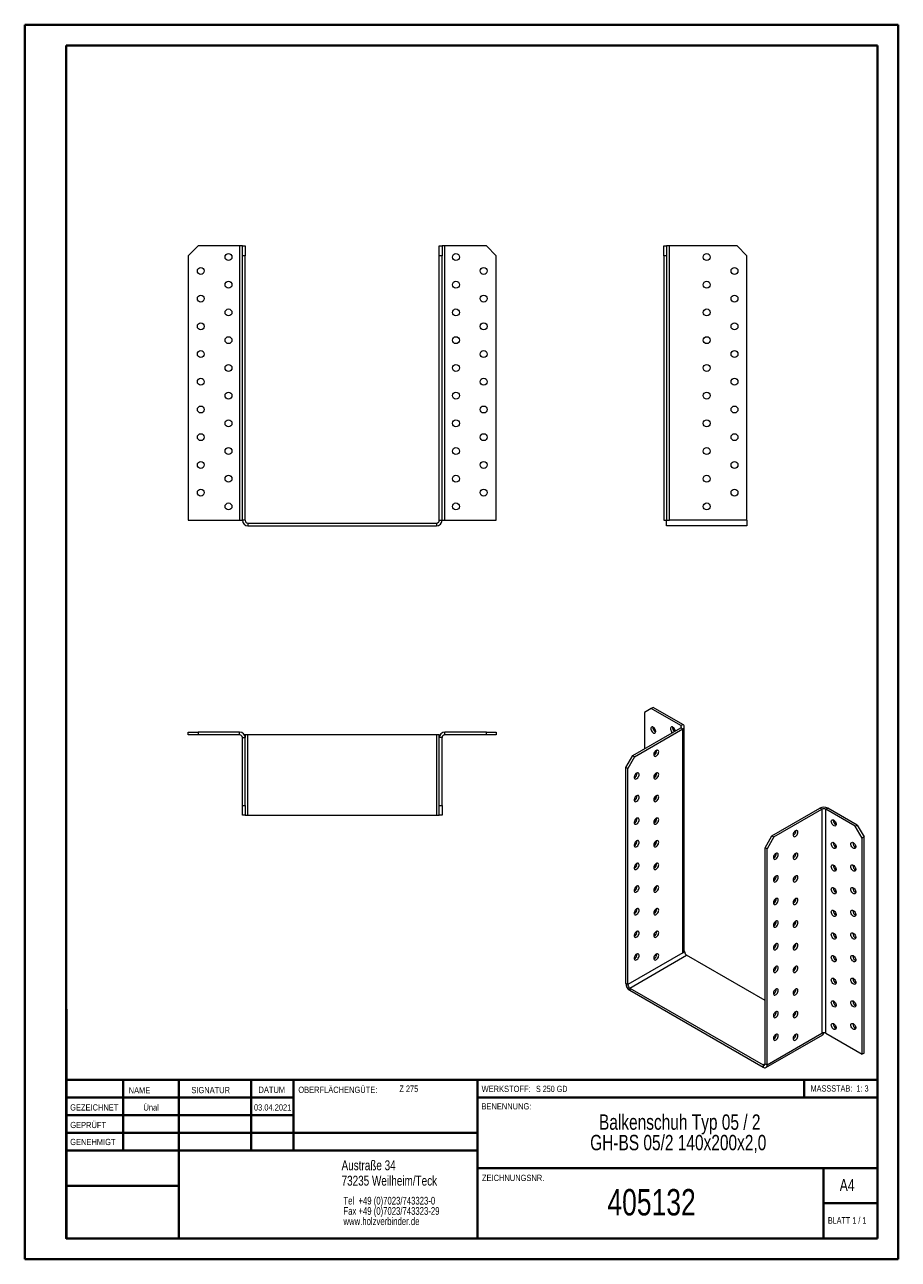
# Model space of a CAD drawing. Header units: millimetres. Extents: x 0 to 210, y 0 to 297.
import ezdxf

# ---------------------------------------------------------------- set-up
doc = ezdxf.new("R2010")
doc.units = ezdxf.units.MM
doc.styles.add('SLDTEXTSTYLE0', font='TXT', dxfattribs={"width": 0.75})
doc.styles.add('SLDTEXTSTYLE1', font='TXT', dxfattribs={"width": 0.681818})
doc.styles.add('SLDTEXTSTYLE2', font='TXT', dxfattribs={"width": 0.7})
doc.styles.add('SLDTEXTSTYLE3', font='TXT', dxfattribs={"width": 0.6875})

# ---------------------------------------------------------------- blocks, each defined once
blk = doc.blocks.new('SW_NOTE_0')
at = {"color": 0, "linetype": 'Continuous', "lineweight": 0, "char_height": 1.8521, "attachment_point": 1, "style": 'SLDTEXTSTYLE0'}
for s, insert in [('Tel  +49 (0)7023/743323-0', (0, 2.39)), ('Fax +49 (0)7023/743323-29', (0, -0.08)), ('www.holzverbinder.de', (0, -2.55))]:
    blk.add_mtext(s, dxfattribs=dict(at, insert=insert))
blk = doc.blocks.new('SW_NOTE_1')
at = {"color": 0, "linetype": 'Continuous', "lineweight": 0, "char_height": 3.7042, "attachment_point": 2, "style": 'SLDTEXTSTYLE0'}
for s, insert in [('Balkenschuh Typ 05 / 2', (26.74, 4.77)), ('GH-BS 05/2 140x200x2,0', (26.38, -0.16))]:
    blk.add_mtext(s, dxfattribs=dict(at, insert=insert))

msp = doc.modelspace()

# ---------------------------------------------------------------- linework, layer by layer
at = {"color": 7, "linetype": 'Continuous', "lineweight": 40}
for p, q in [((0.08, 0.21), (0.08, 297.21)), ((0.08, 297.21), (210.08, 297.21)), ((210.08, 0.21), (210.08, 297.21)), ((210.08, 292.21), (210.08, 297.21)), ((10.08, 292.21), (205.08, 292.21)), ((10.08, 5.21), (10.08, 292.21)), ((205.08, 5.21), (205.08, 292.21)), ((10.11, 60.37), (10.11, 5.12)), ((205.08, 43.37), (10.11, 43.37)), ((23.71, 43.37), (23.71, 26.37)), ((37.1, 43.37), (37.1, 5.12)), ((54.51, 43.37), (54.51, 26.37)), ((64.71, 26.37), (64.71, 43.37)), ((108.91, 43.37), (108.91, 5.12)), ((187.47, 39.12), (187.47, 43.37)), ((64.71, 39.1), (10.11, 39.1)), ((205.08, 39.12), (108.91, 39.12)), ((64.71, 34.87), (10.11, 34.87)), ((108.91, 30.62), (10.11, 30.62)), ((108.91, 26.37), (10.11, 26.37)), ((108.91, 22.12), (205.08, 22.12)), ((192.08, 5.21), (192.08, 22.21)), ((37.1, 17.87), (10.11, 17.87)), ((10.11, 13.71), (10.08, 13.71)), ((205.08, 13.71), (192.08, 13.71)), ((10.11, 9.46), (10.08, 9.46)), ((10.08, 5.21), (205.08, 5.21)), ((205.08, 5.21), (180.99, 5.21)), ((0.08, 0.21), (210.08, 0.21))]:
    msp.add_line(p, q, dxfattribs=at)
at = {"color": 7, "linetype": 'Continuous', "lineweight": 15}
for p, q in [((41.74, 243.99), (39.41, 241.65)), ((51.74, 243.99), (41.74, 243.99)), ((51.74, 243.99), (51.74, 177.99)), ((52.41, 243.99), (51.74, 243.99)), ((52.41, 243.99), (53.07, 243.99)), ((52.41, 241.65), (52.41, 243.99)), ((53.07, 243.99), (53.07, 241.65)), ((99.74, 243.99), (100.41, 243.99)), ((99.74, 241.65), (99.74, 243.99)), ((100.41, 243.99), (100.41, 241.65)), ((101.07, 243.99), (100.41, 243.99)), ((101.07, 177.99), (101.07, 243.99)), ((111.07, 243.99), (101.07, 243.99)), ((113.41, 241.65), (111.07, 243.99)), ((153.71, 243.99), (154.37, 243.99)), ((153.71, 241.65), (153.71, 243.99)), ((154.37, 243.99), (154.37, 241.65)), ((155.04, 243.99), (154.37, 243.99)), ((155.04, 177.99), (155.04, 243.99)), ((171.37, 243.99), (155.04, 243.99)), ((173.71, 241.65), (171.37, 243.99)), ((39.41, 241.65), (39.41, 177.99)), ((53.07, 241.65), (52.41, 241.65)), ((52.41, 177.99), (52.41, 241.65)), ((53.07, 177.99), (53.07, 241.65)), ((100.41, 241.65), (99.74, 241.65)), ((99.74, 177.99), (99.74, 241.65)), ((100.41, 177.99), (100.41, 241.65)), ((113.41, 177.99), (113.41, 241.65)), ((154.37, 241.65), (153.71, 241.65)), ((153.71, 241.65), (153.71, 177.99)), ((154.37, 241.65), (154.37, 177.99)), ((173.71, 177.99), (173.71, 241.65)), ((39.41, 177.99), (51.74, 177.99)), ((51.74, 177.99), (52.41, 177.99)), ((53.07, 177.99), (52.41, 177.99)), ((53.74, 177.32), (53.74, 176.65)), ((53.74, 177.32), (99.07, 177.32)), ((53.74, 176.65), (99.07, 176.65)), ((99.07, 177.32), (99.07, 176.65)), ((99.74, 177.99), (100.41, 177.99)), ((100.41, 177.99), (101.07, 177.99)), ((101.07, 177.99), (113.41, 177.99)), ((153.71, 177.99), (154.37, 177.99)), ((154.37, 177.99), (155.04, 177.99)), ((154.37, 176.65), (154.37, 177.99)), ((173.71, 176.65), (154.37, 176.65)), ((173.71, 177.99), (155.04, 177.99)), ((173.71, 177.99), (173.71, 176.65)), ((150.71, 132.7), (149.06, 131.75)), ((149.06, 131.75), (149.06, 123.04)), ((151.18, 132.97), (150.71, 132.7)), ((157.78, 128.62), (150.71, 132.7)), ((158.25, 128.89), (151.18, 132.97)), ((146.23, 121.4), (157.78, 128.07)), ((146.7, 121.13), (158.25, 127.8)), ((157.78, 128.62), (158.25, 128.89)), ((157.78, 128.62), (157.78, 128.07)), ((157.78, 128.07), (158.25, 127.8)), ((158.25, 73.91), (158.25, 127.8)), ((158.64, 74.45), (158.64, 128.34)), ((39.41, 126.37), (39.41, 127.04)), ((39.41, 127.04), (41.74, 127.04)), ((41.74, 126.37), (39.41, 126.37)), ((41.74, 127.04), (41.74, 126.37)), ((51.74, 127.04), (41.74, 127.04)), ((51.74, 126.37), (41.74, 126.37)), ((51.74, 126.37), (51.74, 127.04)), ((52.41, 125.71), (53.07, 125.71)), ((52.41, 109.37), (52.41, 125.71)), ((53.07, 126.37), (52.89, 126.37)), ((53.07, 126.37), (53.07, 125.71)), ((53.74, 126.37), (53.07, 126.37)), ((53.07, 109.37), (53.07, 125.71)), ((53.74, 107.04), (53.74, 126.37)), ((99.07, 126.37), (53.74, 126.37)), ((99.07, 126.37), (99.07, 107.04)), ((99.74, 126.37), (99.07, 126.37)), ((99.74, 126.37), (99.92, 126.37)), ((99.74, 125.71), (99.74, 126.37)), ((100.41, 125.71), (99.74, 125.71)), ((99.74, 109.37), (99.74, 125.71)), ((100.41, 109.37), (100.41, 125.71)), ((101.07, 126.37), (101.07, 127.04)), ((111.07, 127.04), (101.07, 127.04)), ((111.07, 126.37), (101.07, 126.37)), ((111.07, 126.37), (111.07, 127.04)), ((111.07, 127.04), (113.41, 127.04)), ((113.41, 126.37), (111.07, 126.37)), ((113.41, 127.04), (113.41, 126.37)), ((144.58, 118.55), (146.23, 121.4)), ((146.7, 121.13), (145.05, 118.27)), ((146.23, 121.4), (146.7, 121.13)), ((145.05, 118.27), (144.58, 118.55)), ((144.58, 66.56), (144.58, 118.55)), ((145.05, 66.29), (145.05, 118.27)), ((52.41, 109.37), (53.07, 109.37)), ((52.41, 107.04), (52.41, 109.37)), ((53.07, 107.04), (52.41, 107.04)), ((53.07, 109.37), (53.07, 107.04)), ((53.07, 107.04), (53.74, 107.04)), ((53.74, 107.04), (99.07, 107.04)), ((99.07, 107.04), (99.74, 107.04)), ((99.74, 109.37), (100.41, 109.37)), ((99.74, 107.04), (99.74, 109.37)), ((100.41, 107.04), (99.74, 107.04)), ((100.41, 109.37), (100.41, 107.04)), ((179.7, 102.08), (191.25, 108.75)), ((180.17, 101.81), (191.72, 108.48)), ((191.72, 108.48), (191.25, 108.75)), ((191.72, 108.48), (191.72, 54.59)), ((192.67, 108.48), (193.14, 108.75)), ((192.67, 54.59), (192.67, 108.48)), ((199.74, 104.4), (192.67, 108.48)), ((200.21, 104.67), (193.14, 108.75)), ((194.43, 105.82), (194.44, 105.94)), ((199.74, 104.4), (200.21, 104.67)), ((201.39, 101.54), (199.74, 104.4)), ((200.21, 104.67), (201.86, 101.81)), ((178.05, 99.23), (179.7, 102.08)), ((180.17, 101.81), (178.52, 98.95)), ((179.7, 102.08), (180.17, 101.81)), ((201.86, 101.81), (201.39, 101.54)), ((201.39, 49.55), (201.39, 101.54)), ((201.86, 49.82), (201.86, 101.81)), ((178.52, 98.95), (178.05, 99.23)), ((178.05, 47.24), (178.05, 99.23)), ((178.52, 46.97), (178.52, 98.95)), ((194.43, 100.38), (194.44, 100.5)), ((199.15, 100.38), (199.16, 100.5)), ((194.43, 94.94), (194.44, 95.06)), ((199.15, 94.94), (199.16, 95.06)), ((194.43, 89.49), (194.44, 89.61)), ((199.15, 89.49), (199.16, 89.61)), ((194.43, 84.05), (194.44, 84.17)), ((199.15, 84.05), (199.16, 84.17)), ((151.37, 78.43), (151.7, 78.24)), ((194.43, 78.61), (194.44, 78.73)), ((199.15, 78.61), (199.16, 78.73)), ((158.73, 74.18), (158.6, 74.25)), ((158.25, 73.91), (145.05, 66.29)), ((145.53, 65.47), (159.2, 73.36)), ((158.73, 74.18), (158.25, 73.91)), ((178.05, 62.48), (159.2, 73.36)), ((194.43, 73.16), (194.44, 73.28)), ((199.15, 73.16), (199.16, 73.28)), ((145.05, 66.29), (144.58, 66.56)), ((145.53, 65.47), (177.58, 46.97)), ((145.53, 65.47), (145.53, 64.93)), ((194.43, 67.72), (194.44, 67.84)), ((199.15, 67.72), (199.16, 67.84)), ((145.53, 64.93), (177.58, 46.42)), ((194.43, 62.28), (194.44, 62.39)), ((199.15, 62.28), (199.16, 62.4)), ((194.43, 56.83), (194.44, 56.95)), ((199.15, 56.83), (199.16, 56.95)), ((178.25, 46.36), (191.92, 54.25)), ((178.52, 46.97), (191.72, 54.59)), ((192.67, 54.59), (201.39, 49.55)), ((201.86, 49.82), (201.39, 49.55)), ((178.05, 47.24), (177.58, 46.97)), ((177.58, 46.97), (177.58, 46.42)), ((178.05, 47.24), (178.52, 46.97))]:
    msp.add_line(p, q, dxfattribs=at)
at = {"color": 7, "linetype": 'Continuous', "lineweight": 0}
for p, q in [((64.71, 39.12), (10.11, 39.12)), ((23.71, 5.21), (23.71, 5.12)), ((54.51, 5.21), (54.51, 5.12))]:
    msp.add_line(p, q, dxfattribs=at)
at = {"color": 7, "linetype": 'Continuous', "lineweight": 15, "flags": 128}
for points in [[(151.77, 127.19), (151.75, 127.4), (151.67, 127.63), (151.55, 127.85), (151.4, 128.04), (151.23, 128.18), (151.05, 128.27), (150.89, 128.29), (150.75, 128.24), (150.65, 128.13), (150.6, 127.96), (150.6, 127.76), (150.65, 127.54), (150.75, 127.31), (150.89, 127.11), (151.05, 126.94), (151.23, 126.82), (151.4, 126.77), (151.55, 126.78), (151.67, 126.86), (151.75, 127), (151.77, 127.19)], [(156.48, 127.32), (156.46, 127.4), (156.38, 127.63), (156.26, 127.85), (156.11, 128.04), (155.94, 128.18), (155.77, 128.27), (155.6, 128.29), (155.47, 128.24), (155.37, 128.13), (155.31, 127.97), (155.31, 127.76), (155.37, 127.54), (155.47, 127.31), (155.6, 127.11), (155.77, 126.94), (155.79, 126.92)], [(151.89, 122.63), (151.72, 122.5), (151.56, 122.32), (151.43, 122.11), (151.34, 121.88), (151.3, 121.66), (151.32, 121.47), (151.38, 121.31), (151.49, 121.22), (151.63, 121.19), (151.8, 121.23), (151.98, 121.33), (152.15, 121.48), (152.29, 121.68), (152.4, 121.9), (152.46, 122.13), (152.48, 122.34), (152.44, 122.51), (152.35, 122.64), (152.22, 122.7), (152.06, 122.7), (151.89, 122.63)], [(147.18, 117.19), (147, 117.06), (146.84, 116.88), (146.72, 116.66), (146.63, 116.44), (146.59, 116.22), (146.6, 116.02), (146.67, 115.87), (146.78, 115.78), (146.92, 115.74), (147.09, 115.78), (147.26, 115.88), (147.43, 116.04), (147.58, 116.24), (147.69, 116.46), (147.75, 116.69), (147.76, 116.9), (147.72, 117.07), (147.64, 117.2), (147.51, 117.26), (147.35, 117.26), (147.18, 117.19)], [(151.89, 117.19), (151.72, 117.06), (151.56, 116.88), (151.43, 116.66), (151.34, 116.44), (151.3, 116.22), (151.32, 116.02), (151.38, 115.87), (151.49, 115.77), (151.63, 115.74), (151.8, 115.78), (151.98, 115.88), (152.15, 116.04), (152.29, 116.24), (152.4, 116.46), (152.46, 116.69), (152.48, 116.9), (152.44, 117.07), (152.35, 117.2), (152.22, 117.26), (152.06, 117.26), (151.89, 117.19)], [(147.18, 111.74), (147, 111.61), (146.84, 111.43), (146.72, 111.22), (146.63, 110.99), (146.59, 110.77), (146.6, 110.58), (146.67, 110.43), (146.78, 110.33), (146.92, 110.3), (147.09, 110.34), (147.26, 110.44), (147.43, 110.6), (147.58, 110.79), (147.69, 111.02), (147.75, 111.24), (147.76, 111.45), (147.72, 111.63), (147.64, 111.75), (147.51, 111.82), (147.35, 111.81), (147.18, 111.74)], [(151.89, 111.74), (151.72, 111.61), (151.56, 111.43), (151.43, 111.22), (151.34, 110.99), (151.3, 110.77), (151.32, 110.58), (151.38, 110.43), (151.49, 110.33), (151.63, 110.3), (151.8, 110.34), (151.98, 110.44), (152.15, 110.6), (152.29, 110.79), (152.4, 111.02), (152.46, 111.24), (152.48, 111.45), (152.44, 111.63), (152.35, 111.75), (152.22, 111.82), (152.06, 111.81), (151.89, 111.74)], [(147.18, 106.3), (147, 106.17), (146.84, 105.99), (146.72, 105.78), (146.63, 105.55), (146.59, 105.33), (146.6, 105.14), (146.67, 104.98), (146.78, 104.89), (146.92, 104.86), (147.09, 104.89), (147.26, 105), (147.43, 105.15), (147.58, 105.35), (147.69, 105.57), (147.75, 105.8), (147.76, 106.01), (147.72, 106.18), (147.64, 106.31), (147.51, 106.37), (147.35, 106.37), (147.18, 106.3)], [(151.89, 106.3), (151.72, 106.17), (151.56, 105.99), (151.43, 105.78), (151.34, 105.55), (151.3, 105.33), (151.32, 105.13), (151.38, 104.98), (151.49, 104.89), (151.63, 104.86), (151.8, 104.89), (151.98, 105), (152.15, 105.15), (152.29, 105.35), (152.4, 105.57), (152.46, 105.8), (152.48, 106.01), (152.44, 106.18), (152.35, 106.31), (152.22, 106.37), (152.06, 106.37), (151.89, 106.3)], [(193.96, 105.55), (193.99, 105.74), (194.07, 105.88), (194.19, 105.96), (194.34, 105.97), (194.51, 105.92), (194.68, 105.8), (194.85, 105.63), (194.98, 105.43), (195.08, 105.2), (195.14, 104.98), (195.14, 104.77), (195.08, 104.61), (194.98, 104.5), (194.85, 104.45), (194.68, 104.47), (194.51, 104.56), (194.34, 104.7), (194.19, 104.89), (194.07, 105.11), (193.99, 105.34), (193.96, 105.55)], [(185.36, 103.31), (185.19, 103.18), (185.03, 103), (184.9, 102.79), (184.81, 102.56), (184.77, 102.34), (184.79, 102.14), (184.85, 101.99), (184.96, 101.9), (185.1, 101.87), (185.27, 101.9), (185.45, 102), (185.62, 102.16), (185.76, 102.36), (185.87, 102.58), (185.93, 102.81), (185.95, 103.02), (185.91, 103.19), (185.82, 103.32), (185.69, 103.38), (185.53, 103.38), (185.36, 103.31)], [(147.18, 100.86), (147, 100.72), (146.84, 100.55), (146.72, 100.33), (146.63, 100.11), (146.59, 99.89), (146.6, 99.69), (146.67, 99.54), (146.78, 99.44), (146.92, 99.41), (147.09, 99.45), (147.26, 99.55), (147.43, 99.71), (147.58, 99.91), (147.69, 100.13), (147.75, 100.35), (147.76, 100.56), (147.72, 100.74), (147.64, 100.86), (147.51, 100.93), (147.35, 100.93), (147.18, 100.86)], [(151.89, 100.85), (151.72, 100.72), (151.56, 100.54), (151.43, 100.33), (151.34, 100.11), (151.3, 99.89), (151.32, 99.69), (151.38, 99.54), (151.49, 99.44), (151.63, 99.41), (151.8, 99.45), (151.98, 99.55), (152.15, 99.71), (152.29, 99.91), (152.4, 100.13), (152.46, 100.35), (152.48, 100.56), (152.44, 100.74), (152.35, 100.86), (152.22, 100.93), (152.06, 100.92), (151.89, 100.85)], [(193.96, 100.11), (193.99, 100.29), (194.07, 100.43), (194.19, 100.51), (194.34, 100.53), (194.51, 100.47), (194.68, 100.36), (194.85, 100.19), (194.98, 99.98), (195.08, 99.76), (195.14, 99.53), (195.14, 99.33), (195.08, 99.17), (194.98, 99.06), (194.85, 99.01), (194.68, 99.03), (194.51, 99.12), (194.34, 99.26), (194.19, 99.45), (194.07, 99.67), (193.99, 99.89), (193.96, 100.11)], [(198.68, 100.11), (198.7, 100.29), (198.78, 100.43), (198.9, 100.51), (199.05, 100.53), (199.22, 100.47), (199.4, 100.36), (199.56, 100.19), (199.7, 99.98), (199.8, 99.76), (199.85, 99.53), (199.85, 99.33), (199.8, 99.17), (199.7, 99.06), (199.56, 99.01), (199.4, 99.03), (199.22, 99.12), (199.05, 99.26), (198.9, 99.45), (198.78, 99.67), (198.7, 99.89), (198.68, 100.11)], [(147.18, 95.41), (147, 95.28), (146.84, 95.1), (146.72, 94.89), (146.63, 94.66), (146.59, 94.44), (146.6, 94.25), (146.67, 94.1), (146.78, 94), (146.92, 93.97), (147.09, 94.01), (147.26, 94.11), (147.43, 94.27), (147.58, 94.46), (147.69, 94.69), (147.75, 94.91), (147.76, 95.12), (147.72, 95.3), (147.64, 95.42), (147.51, 95.48), (147.35, 95.48), (147.18, 95.41)], [(151.89, 95.41), (151.72, 95.28), (151.56, 95.1), (151.43, 94.89), (151.34, 94.66), (151.3, 94.44), (151.32, 94.25), (151.38, 94.1), (151.49, 94), (151.63, 93.97), (151.8, 94.01), (151.98, 94.11), (152.15, 94.27), (152.29, 94.46), (152.4, 94.69), (152.46, 94.91), (152.48, 95.12), (152.44, 95.3), (152.35, 95.42), (152.22, 95.48), (152.06, 95.48), (151.89, 95.41)], [(180.65, 97.86), (180.47, 97.73), (180.31, 97.55), (180.19, 97.34), (180.1, 97.12), (180.06, 96.9), (180.07, 96.7), (180.14, 96.55), (180.25, 96.45), (180.39, 96.42), (180.56, 96.46), (180.73, 96.56), (180.9, 96.72), (181.05, 96.92), (181.16, 97.14), (181.22, 97.36), (181.23, 97.57), (181.19, 97.75), (181.11, 97.87), (180.98, 97.94), (180.82, 97.93), (180.65, 97.86)], [(185.36, 97.86), (185.19, 97.73), (185.03, 97.55), (184.9, 97.34), (184.81, 97.12), (184.77, 96.9), (184.79, 96.7), (184.85, 96.55), (184.96, 96.45), (185.1, 96.42), (185.27, 96.46), (185.45, 96.56), (185.62, 96.72), (185.76, 96.92), (185.87, 97.14), (185.93, 97.36), (185.95, 97.57), (185.91, 97.75), (185.82, 97.87), (185.69, 97.94), (185.53, 97.93), (185.36, 97.86)], [(193.96, 94.67), (193.99, 94.85), (194.07, 94.99), (194.19, 95.07), (194.34, 95.08), (194.51, 95.03), (194.68, 94.91), (194.85, 94.74), (194.98, 94.54), (195.08, 94.31), (195.14, 94.09), (195.14, 93.89), (195.08, 93.72), (194.98, 93.61), (194.85, 93.57), (194.68, 93.59), (194.51, 93.67), (194.34, 93.82), (194.19, 94.01), (194.07, 94.22), (193.99, 94.45), (193.96, 94.67)], [(198.68, 94.67), (198.7, 94.85), (198.78, 94.99), (198.9, 95.07), (199.05, 95.08), (199.22, 95.03), (199.4, 94.91), (199.56, 94.74), (199.7, 94.54), (199.8, 94.31), (199.85, 94.09), (199.85, 93.89), (199.8, 93.72), (199.7, 93.61), (199.56, 93.57), (199.4, 93.59), (199.22, 93.67), (199.05, 93.82), (198.9, 94.01), (198.78, 94.22), (198.7, 94.45), (198.68, 94.67)], [(180.65, 92.42), (180.47, 92.29), (180.31, 92.11), (180.19, 91.9), (180.1, 91.67), (180.06, 91.45), (180.07, 91.26), (180.14, 91.11), (180.25, 91.01), (180.39, 90.98), (180.56, 91.02), (180.73, 91.12), (180.9, 91.27), (181.05, 91.47), (181.16, 91.69), (181.22, 91.92), (181.23, 92.13), (181.19, 92.31), (181.11, 92.43), (180.98, 92.49), (180.82, 92.49), (180.65, 92.42)], [(185.36, 92.42), (185.19, 92.29), (185.03, 92.11), (184.9, 91.9), (184.81, 91.67), (184.77, 91.45), (184.79, 91.26), (184.85, 91.11), (184.96, 91.01), (185.1, 90.98), (185.27, 91.02), (185.45, 91.12), (185.62, 91.27), (185.76, 91.47), (185.87, 91.69), (185.93, 91.92), (185.95, 92.13), (185.91, 92.31), (185.82, 92.43), (185.69, 92.49), (185.53, 92.49), (185.36, 92.42)], [(147.18, 89.97), (147, 89.84), (146.84, 89.66), (146.72, 89.45), (146.63, 89.22), (146.59, 89), (146.6, 88.8), (146.67, 88.65), (146.78, 88.56), (146.92, 88.53), (147.09, 88.56), (147.26, 88.67), (147.43, 88.82), (147.58, 89.02), (147.69, 89.24), (147.75, 89.47), (147.76, 89.68), (147.72, 89.85), (147.64, 89.98), (147.51, 90.04), (147.35, 90.04), (147.18, 89.97)], [(151.89, 89.97), (151.72, 89.84), (151.56, 89.66), (151.43, 89.45), (151.34, 89.22), (151.3, 89), (151.32, 88.8), (151.38, 88.65), (151.49, 88.56), (151.63, 88.53), (151.8, 88.56), (151.98, 88.66), (152.15, 88.82), (152.29, 89.02), (152.4, 89.24), (152.46, 89.47), (152.48, 89.68), (152.44, 89.85), (152.35, 89.98), (152.22, 90.04), (152.06, 90.04), (151.89, 89.97)], [(193.96, 89.22), (193.99, 89.41), (194.07, 89.55), (194.19, 89.63), (194.34, 89.64), (194.51, 89.59), (194.68, 89.47), (194.85, 89.3), (194.98, 89.1), (195.08, 88.87), (195.14, 88.65), (195.14, 88.44), (195.08, 88.28), (194.98, 88.17), (194.85, 88.12), (194.68, 88.14), (194.51, 88.23), (194.34, 88.37), (194.19, 88.56), (194.07, 88.78), (193.99, 89.01), (193.96, 89.22)], [(198.68, 89.22), (198.7, 89.41), (198.78, 89.55), (198.9, 89.63), (199.05, 89.64), (199.22, 89.59), (199.4, 89.47), (199.56, 89.3), (199.7, 89.1), (199.8, 88.87), (199.85, 88.65), (199.85, 88.44), (199.8, 88.28), (199.7, 88.17), (199.56, 88.12), (199.4, 88.14), (199.22, 88.23), (199.05, 88.37), (198.9, 88.56), (198.78, 88.78), (198.7, 89.01), (198.68, 89.22)], [(180.65, 86.98), (180.47, 86.85), (180.31, 86.67), (180.19, 86.46), (180.1, 86.23), (180.06, 86.01), (180.07, 85.81), (180.14, 85.66), (180.25, 85.57), (180.39, 85.54), (180.56, 85.57), (180.73, 85.67), (180.9, 85.83), (181.05, 86.03), (181.16, 86.25), (181.22, 86.48), (181.23, 86.69), (181.19, 86.86), (181.11, 86.99), (180.98, 87.05), (180.82, 87.05), (180.65, 86.98)], [(185.36, 86.98), (185.19, 86.85), (185.03, 86.67), (184.9, 86.45), (184.81, 86.23), (184.77, 86.01), (184.79, 85.81), (184.85, 85.66), (184.96, 85.57), (185.1, 85.54), (185.27, 85.57), (185.45, 85.67), (185.62, 85.83), (185.76, 86.03), (185.87, 86.25), (185.93, 86.48), (185.95, 86.69), (185.91, 86.86), (185.82, 86.99), (185.69, 87.05), (185.53, 87.05), (185.36, 86.98)], [(147.18, 84.52), (147, 84.39), (146.84, 84.21), (146.72, 84), (146.63, 83.78), (146.59, 83.56), (146.6, 83.36), (146.67, 83.21), (146.78, 83.11), (146.92, 83.08), (147.09, 83.12), (147.26, 83.22), (147.43, 83.38), (147.58, 83.58), (147.69, 83.8), (147.75, 84.02), (147.76, 84.23), (147.72, 84.41), (147.64, 84.53), (147.51, 84.6), (147.35, 84.59), (147.18, 84.52)], [(151.89, 84.52), (151.72, 84.39), (151.56, 84.21), (151.43, 84), (151.34, 83.78), (151.3, 83.56), (151.32, 83.36), (151.38, 83.21), (151.49, 83.11), (151.63, 83.08), (151.8, 83.12), (151.98, 83.22), (152.15, 83.38), (152.29, 83.58), (152.4, 83.8), (152.46, 84.02), (152.48, 84.23), (152.44, 84.41), (152.35, 84.53), (152.22, 84.6), (152.06, 84.59), (151.89, 84.52)], [(193.96, 83.78), (193.99, 83.96), (194.07, 84.1), (194.19, 84.18), (194.34, 84.2), (194.51, 84.14), (194.68, 84.03), (194.85, 83.86), (194.98, 83.65), (195.08, 83.43), (195.14, 83.2), (195.14, 83), (195.08, 82.84), (194.98, 82.73), (194.85, 82.68), (194.68, 82.7), (194.51, 82.78), (194.34, 82.93), (194.19, 83.12), (194.07, 83.34), (193.99, 83.56), (193.96, 83.78)], [(198.68, 83.78), (198.7, 83.96), (198.78, 84.1), (198.9, 84.18), (199.05, 84.2), (199.22, 84.14), (199.4, 84.03), (199.56, 83.86), (199.7, 83.65), (199.8, 83.43), (199.85, 83.2), (199.85, 83), (199.8, 82.84), (199.7, 82.73), (199.56, 82.68), (199.4, 82.7), (199.22, 82.79), (199.05, 82.93), (198.9, 83.12), (198.78, 83.34), (198.7, 83.56), (198.68, 83.78)], [(180.65, 81.53), (180.47, 81.4), (180.31, 81.22), (180.19, 81.01), (180.1, 80.79), (180.06, 80.56), (180.07, 80.37), (180.14, 80.22), (180.25, 80.12), (180.39, 80.09), (180.56, 80.13), (180.73, 80.23), (180.9, 80.39), (181.05, 80.59), (181.16, 80.81), (181.22, 81.03), (181.23, 81.24), (181.19, 81.42), (181.11, 81.54), (180.98, 81.61), (180.82, 81.6), (180.65, 81.53)], [(185.36, 81.53), (185.19, 81.4), (185.03, 81.22), (184.9, 81.01), (184.81, 80.78), (184.77, 80.56), (184.79, 80.37), (184.85, 80.22), (184.96, 80.12), (185.1, 80.09), (185.27, 80.13), (185.45, 80.23), (185.62, 80.39), (185.76, 80.59), (185.87, 80.81), (185.93, 81.03), (185.95, 81.24), (185.91, 81.42), (185.82, 81.54), (185.69, 81.61), (185.53, 81.6), (185.36, 81.53)], [(147.18, 79.08), (147, 78.95), (146.84, 78.77), (146.72, 78.56), (146.63, 78.33), (146.59, 78.11), (146.6, 77.92), (146.67, 77.77), (146.78, 77.67), (146.92, 77.64), (147.09, 77.68), (147.26, 77.78), (147.43, 77.93), (147.58, 78.13), (147.69, 78.35), (147.75, 78.58), (147.76, 78.79), (147.72, 78.97), (147.64, 79.09), (147.51, 79.15), (147.35, 79.15), (147.18, 79.08)], [(151.89, 79.08), (151.72, 78.95), (151.56, 78.77), (151.43, 78.56), (151.34, 78.33), (151.3, 78.11), (151.32, 77.92), (151.38, 77.77), (151.49, 77.67), (151.63, 77.64), (151.8, 77.68), (151.98, 77.78), (152.15, 77.93), (152.29, 78.13), (152.4, 78.35), (152.46, 78.58), (152.48, 78.79), (152.44, 78.97), (152.35, 79.09), (152.22, 79.15), (152.06, 79.15), (151.89, 79.08)], [(193.96, 78.33), (193.99, 78.52), (194.07, 78.66), (194.19, 78.74), (194.34, 78.75), (194.51, 78.7), (194.68, 78.58), (194.85, 78.41), (194.98, 78.21), (195.08, 77.98), (195.14, 77.76), (195.14, 77.56), (195.08, 77.39), (194.98, 77.28), (194.85, 77.23), (194.68, 77.26), (194.51, 77.34), (194.34, 77.49), (194.19, 77.67), (194.07, 77.89), (193.99, 78.12), (193.96, 78.33)], [(198.68, 78.33), (198.7, 78.52), (198.78, 78.66), (198.9, 78.74), (199.05, 78.75), (199.22, 78.7), (199.4, 78.58), (199.56, 78.41), (199.7, 78.21), (199.8, 77.98), (199.85, 77.76), (199.85, 77.56), (199.8, 77.39), (199.7, 77.28), (199.56, 77.24), (199.4, 77.26), (199.22, 77.34), (199.05, 77.49), (198.9, 77.67), (198.78, 77.89), (198.7, 78.12), (198.68, 78.33)], [(158.64, 74.45), (158.63, 74.35), (158.6, 74.25)], [(180.65, 76.09), (180.47, 75.96), (180.31, 75.78), (180.19, 75.57), (180.1, 75.34), (180.06, 75.12), (180.07, 74.93), (180.14, 74.77), (180.25, 74.68), (180.39, 74.65), (180.56, 74.69), (180.73, 74.79), (180.9, 74.94), (181.05, 75.14), (181.16, 75.36), (181.22, 75.59), (181.23, 75.8), (181.19, 75.97), (181.11, 76.1), (180.98, 76.16), (180.82, 76.16), (180.65, 76.09)], [(185.36, 76.09), (185.19, 75.96), (185.03, 75.78), (184.9, 75.57), (184.81, 75.34), (184.77, 75.12), (184.79, 74.93), (184.85, 74.77), (184.96, 74.68), (185.1, 74.65), (185.27, 74.69), (185.45, 74.79), (185.62, 74.94), (185.76, 75.14), (185.87, 75.36), (185.93, 75.59), (185.95, 75.8), (185.91, 75.97), (185.82, 76.1), (185.69, 76.16), (185.53, 76.16), (185.36, 76.09)], [(147.18, 73.64), (147, 73.51), (146.84, 73.33), (146.72, 73.12), (146.63, 72.89), (146.59, 72.67), (146.6, 72.47), (146.67, 72.32), (146.78, 72.23), (146.92, 72.2), (147.09, 72.23), (147.26, 72.33), (147.43, 72.49), (147.58, 72.69), (147.69, 72.91), (147.75, 73.14), (147.76, 73.35), (147.72, 73.52), (147.64, 73.65), (147.51, 73.71), (147.35, 73.71), (147.18, 73.64)], [(151.89, 73.64), (151.72, 73.51), (151.56, 73.33), (151.43, 73.11), (151.34, 72.89), (151.3, 72.67), (151.32, 72.47), (151.38, 72.32), (151.49, 72.23), (151.63, 72.2), (151.8, 72.23), (151.98, 72.33), (152.15, 72.49), (152.29, 72.69), (152.4, 72.91), (152.46, 73.14), (152.48, 73.35), (152.44, 73.52), (152.35, 73.65), (152.22, 73.71), (152.06, 73.71), (151.89, 73.64)], [(193.96, 72.89), (193.99, 73.08), (194.07, 73.22), (194.19, 73.29), (194.34, 73.31), (194.51, 73.25), (194.68, 73.14), (194.85, 72.97), (194.98, 72.76), (195.08, 72.54), (195.14, 72.32), (195.14, 72.11), (195.08, 71.95), (194.98, 71.84), (194.85, 71.79), (194.68, 71.81), (194.51, 71.9), (194.34, 72.04), (194.19, 72.23), (194.07, 72.45), (193.99, 72.68), (193.96, 72.89)], [(198.68, 72.89), (198.7, 73.08), (198.78, 73.22), (198.9, 73.3), (199.05, 73.31), (199.22, 73.26), (199.4, 73.14), (199.56, 72.97), (199.7, 72.76), (199.8, 72.54), (199.85, 72.32), (199.85, 72.11), (199.8, 71.95), (199.7, 71.84), (199.56, 71.79), (199.4, 71.81), (199.22, 71.9), (199.05, 72.04), (198.9, 72.23), (198.78, 72.45), (198.7, 72.68), (198.68, 72.89)], [(180.65, 70.65), (180.47, 70.52), (180.31, 70.34), (180.19, 70.12), (180.1, 69.9), (180.06, 69.68), (180.07, 69.48), (180.14, 69.33), (180.25, 69.24), (180.39, 69.21), (180.56, 69.24), (180.73, 69.34), (180.9, 69.5), (181.05, 69.7), (181.16, 69.92), (181.22, 70.15), (181.23, 70.36), (181.19, 70.53), (181.11, 70.66), (180.98, 70.72), (180.82, 70.72), (180.65, 70.65)], [(185.36, 70.65), (185.19, 70.52), (185.03, 70.34), (184.9, 70.12), (184.81, 69.9), (184.77, 69.68), (184.79, 69.48), (184.85, 69.33), (184.96, 69.24), (185.1, 69.2), (185.27, 69.24), (185.45, 69.34), (185.62, 69.5), (185.76, 69.7), (185.87, 69.92), (185.93, 70.15), (185.95, 70.36), (185.91, 70.53), (185.82, 70.66), (185.69, 70.72), (185.53, 70.72), (185.36, 70.65)], [(193.96, 67.45), (193.99, 67.63), (194.07, 67.77), (194.19, 67.85), (194.34, 67.86), (194.51, 67.81), (194.68, 67.69), (194.85, 67.53), (194.98, 67.32), (195.08, 67.1), (195.14, 66.87), (195.14, 66.67), (195.08, 66.51), (194.98, 66.39), (194.85, 66.35), (194.68, 66.37), (194.51, 66.45), (194.34, 66.6), (194.19, 66.79), (194.07, 67), (193.99, 67.23), (193.96, 67.45)], [(198.68, 67.45), (198.7, 67.63), (198.78, 67.77), (198.9, 67.85), (199.05, 67.87), (199.22, 67.81), (199.4, 67.7), (199.56, 67.53), (199.7, 67.32), (199.8, 67.1), (199.85, 66.87), (199.85, 66.67), (199.8, 66.51), (199.7, 66.4), (199.56, 66.35), (199.4, 66.37), (199.22, 66.45), (199.05, 66.6), (198.9, 66.79), (198.78, 67.01), (198.7, 67.23), (198.68, 67.45)], [(180.65, 65.2), (180.47, 65.07), (180.31, 64.89), (180.19, 64.68), (180.1, 64.45), (180.06, 64.23), (180.07, 64.04), (180.14, 63.89), (180.25, 63.79), (180.39, 63.76), (180.56, 63.8), (180.73, 63.9), (180.9, 64.06), (181.05, 64.25), (181.16, 64.48), (181.22, 64.7), (181.23, 64.91), (181.19, 65.09), (181.11, 65.21), (180.98, 65.28), (180.82, 65.27), (180.65, 65.2)], [(185.36, 65.2), (185.19, 65.07), (185.03, 64.89), (184.9, 64.68), (184.81, 64.45), (184.77, 64.23), (184.79, 64.04), (184.85, 63.89), (184.96, 63.79), (185.1, 63.76), (185.27, 63.8), (185.45, 63.9), (185.62, 64.06), (185.76, 64.25), (185.87, 64.48), (185.93, 64.7), (185.95, 64.91), (185.91, 65.09), (185.82, 65.21), (185.69, 65.28), (185.53, 65.27), (185.36, 65.2)], [(193.96, 62), (193.99, 62.19), (194.07, 62.33), (194.19, 62.41), (194.34, 62.42), (194.51, 62.37), (194.68, 62.25), (194.85, 62.08), (194.98, 61.88), (195.08, 61.65), (195.14, 61.43), (195.14, 61.23), (195.08, 61.06), (194.98, 60.95), (194.85, 60.9), (194.68, 60.92), (194.51, 61.01), (194.34, 61.15), (194.19, 61.34), (194.07, 61.56), (193.99, 61.79), (193.96, 62)], [(198.68, 62), (198.7, 62.19), (198.78, 62.33), (198.9, 62.41), (199.05, 62.42), (199.22, 62.37), (199.4, 62.25), (199.56, 62.08), (199.7, 61.88), (199.8, 61.65), (199.85, 61.43), (199.85, 61.23), (199.8, 61.06), (199.7, 60.95), (199.56, 60.9), (199.4, 60.92), (199.22, 61.01), (199.05, 61.15), (198.9, 61.34), (198.78, 61.56), (198.7, 61.79), (198.68, 62)], [(180.65, 59.76), (180.47, 59.63), (180.31, 59.45), (180.19, 59.24), (180.1, 59.01), (180.06, 58.79), (180.07, 58.6), (180.14, 58.44), (180.25, 58.35), (180.39, 58.32), (180.56, 58.36), (180.73, 58.46), (180.9, 58.61), (181.05, 58.81), (181.16, 59.03), (181.22, 59.26), (181.23, 59.47), (181.19, 59.64), (181.11, 59.77), (180.98, 59.83), (180.82, 59.83), (180.65, 59.76)], [(185.36, 59.76), (185.19, 59.63), (185.03, 59.45), (184.9, 59.24), (184.81, 59.01), (184.77, 58.79), (184.79, 58.6), (184.85, 58.44), (184.96, 58.35), (185.1, 58.32), (185.27, 58.35), (185.45, 58.46), (185.62, 58.61), (185.76, 58.81), (185.87, 59.03), (185.93, 59.26), (185.95, 59.47), (185.91, 59.64), (185.82, 59.77), (185.69, 59.83), (185.53, 59.83), (185.36, 59.76)], [(193.96, 56.56), (193.99, 56.75), (194.07, 56.88), (194.19, 56.96), (194.34, 56.98), (194.51, 56.92), (194.68, 56.81), (194.85, 56.64), (194.98, 56.43), (195.08, 56.21), (195.14, 55.98), (195.14, 55.78), (195.08, 55.62), (194.98, 55.51), (194.85, 55.46), (194.68, 55.48), (194.51, 55.57), (194.34, 55.71), (194.19, 55.9), (194.07, 56.12), (193.99, 56.34), (193.96, 56.56)], [(198.68, 56.56), (198.7, 56.75), (198.78, 56.88), (198.9, 56.96), (199.05, 56.98), (199.22, 56.92), (199.4, 56.81), (199.56, 56.64), (199.7, 56.43), (199.8, 56.21), (199.85, 55.99), (199.85, 55.78), (199.8, 55.62), (199.7, 55.51), (199.56, 55.46), (199.4, 55.48), (199.22, 55.57), (199.05, 55.71), (198.9, 55.9), (198.78, 56.12), (198.7, 56.34), (198.68, 56.56)], [(180.65, 54.32), (180.47, 54.19), (180.31, 54.01), (180.19, 53.79), (180.1, 53.57), (180.06, 53.35), (180.07, 53.15), (180.14, 53), (180.25, 52.9), (180.39, 52.87), (180.56, 52.91), (180.73, 53.01), (180.9, 53.17), (181.05, 53.37), (181.16, 53.59), (181.22, 53.82), (181.23, 54.03), (181.19, 54.2), (181.11, 54.33), (180.98, 54.39), (180.82, 54.39), (180.65, 54.32)], [(185.36, 54.32), (185.19, 54.18), (185.03, 54.01), (184.9, 53.79), (184.81, 53.57), (184.77, 53.35), (184.79, 53.15), (184.85, 53), (184.96, 52.9), (185.1, 52.87), (185.27, 52.91), (185.45, 53.01), (185.62, 53.17), (185.76, 53.37), (185.87, 53.59), (185.93, 53.81), (185.95, 54.02), (185.91, 54.2), (185.82, 54.32), (185.69, 54.39), (185.53, 54.39), (185.36, 54.32)]]:
    msp.add_lwpolyline(points, dxfattribs=at)
at = {"color": 7, "linetype": 'Continuous', "lineweight": 15}
for centre in [(49.07, 241.32), (103.74, 241.32), (164.04, 241.32), (42.41, 237.99), (110.41, 237.99), (170.71, 237.99), (49.07, 234.65), (103.74, 234.65), (164.04, 234.65), (42.41, 231.32), (110.41, 231.32), (170.71, 231.32), (49.07, 227.99), (103.74, 227.99), (164.04, 227.99), (42.41, 224.65), (110.41, 224.65), (170.71, 224.65), (49.07, 221.32), (103.74, 221.32), (164.04, 221.32), (42.41, 217.99), (110.41, 217.99), (170.71, 217.99), (49.07, 214.65), (103.74, 214.65), (164.04, 214.65), (42.41, 211.32), (110.41, 211.32), (170.71, 211.32), (49.07, 207.99), (103.74, 207.99), (164.04, 207.99), (42.41, 204.65), (110.41, 204.65), (170.71, 204.65), (49.07, 201.32), (103.74, 201.32), (164.04, 201.32), (42.41, 197.99), (110.41, 197.99), (170.71, 197.99), (49.07, 194.65), (103.74, 194.65), (164.04, 194.65), (42.41, 191.32), (110.41, 191.32), (170.71, 191.32), (49.07, 187.99), (103.74, 187.99), (164.04, 187.99), (42.41, 184.65), (110.41, 184.65), (170.71, 184.65), (49.07, 181.32), (103.74, 181.32), (164.04, 181.32)]:
    msp.add_circle(centre, 0.833, dxfattribs=at)
for centre, radius, start, end in [((53.74, 177.99), 1.33, 180, 270), ((53.74, 177.99), 0.667, 180, 270), ((99.07, 177.99), 1.33, 270, 0), ((99.07, 177.99), 0.667, 270, 0), ((152.26, 128.15), 1.19, 174.6622, 245.3325), ((157.02, 128.16), 1.23, 175.5799, 232.1206), ((157.68, 128.34), 0.291, 290.7834, 69.2166), ((158.05, 128.34), 0.582, 290.7834, 69.2166), ((51.74, 125.71), 1.33, 0, 90), ((51.74, 125.71), 0.667, 0, 90), ((101.07, 125.71), 1.33, 90, 180), ((101.07, 125.71), 0.667, 90, 180), ((150.82, 122.57), 1.19, 294.6675, 5.3379), ((152.26, 122.65), 1.15, 218.3643, 236.1064), ((150.49, 121.67), 1.29, 8.8377, 31.9506), ((146.1, 117.13), 1.19, 294.6675, 5.3379), ((150.82, 117.13), 1.19, 294.6675, 5.3379), ((152.26, 117.21), 1.15, 218.3643, 236.1064), ((150.49, 116.23), 1.29, 8.8377, 31.9506), ((146.1, 111.68), 1.19, 294.6675, 5.3379), ((150.82, 111.68), 1.19, 294.6675, 5.3379), ((152.26, 111.76), 1.15, 218.3643, 236.1064), ((150.49, 110.78), 1.29, 8.8377, 31.9506), ((192.2, 106.93), 2.05, 62.6097, 117.3903), ((192.2, 107.57), 1.02, 62.6097, 117.3903), ((146.1, 106.24), 1.19, 294.6675, 5.3379), ((150.82, 106.24), 1.19, 294.6675, 5.3379), ((152.26, 106.32), 1.15, 218.3643, 236.1064), ((150.49, 105.34), 1.29, 8.8377, 31.9506), ((195.65, 105.85), 1.21, 181.1951, 244.907), ((184.28, 103.25), 1.19, 294.6675, 5.3379), ((146.1, 100.8), 1.19, 294.6675, 5.3379), ((150.82, 100.8), 1.19, 294.6675, 5.3379), ((152.26, 100.88), 1.15, 218.3643, 236.1064), ((150.49, 99.89), 1.29, 8.8377, 31.9506), ((195.65, 100.41), 1.21, 181.1951, 244.907), ((200.36, 100.41), 1.21, 181.1951, 244.907), ((146.1, 95.35), 1.19, 294.6675, 5.3379), ((150.82, 95.35), 1.19, 294.6675, 5.3379), ((150.49, 94.45), 1.29, 8.8377, 31.9506), ((179.57, 97.8), 1.19, 294.6675, 5.3379), ((184.28, 97.8), 1.19, 294.6675, 5.3379), ((152.26, 95.43), 1.15, 218.3643, 236.1064), ((179.57, 92.36), 1.19, 294.6675, 5.3379), ((184.28, 92.36), 1.19, 294.6675, 5.3379), ((195.65, 94.96), 1.21, 181.1951, 244.907), ((200.36, 94.96), 1.21, 181.1951, 244.907), ((146.1, 89.91), 1.19, 294.6675, 5.3379), ((150.82, 89.91), 1.19, 294.6675, 5.3379), ((152.26, 89.99), 1.15, 218.3643, 236.1064), ((150.49, 89.01), 1.29, 8.8377, 31.9506), ((195.65, 89.52), 1.21, 181.1951, 244.907), ((200.36, 89.52), 1.21, 181.1951, 244.907), ((179.57, 86.92), 1.19, 294.6675, 5.3379), ((184.28, 86.92), 1.19, 294.6675, 5.3379), ((146.1, 84.46), 1.19, 294.6675, 5.3379), ((150.82, 84.46), 1.19, 294.6675, 5.3379), ((152.26, 84.54), 1.15, 218.3643, 236.1064), ((150.49, 83.56), 1.29, 8.8377, 31.9506), ((195.65, 84.08), 1.21, 181.1951, 244.907), ((200.36, 84.08), 1.21, 181.1951, 244.907), ((179.57, 81.47), 1.19, 294.6675, 5.3379), ((184.28, 81.47), 1.19, 294.6675, 5.3379), ((146.1, 79.02), 1.19, 294.6675, 5.3379), ((150.82, 79.02), 1.19, 294.6675, 5.3379), ((195.65, 78.63), 1.21, 181.1951, 244.907), ((200.36, 78.63), 1.21, 181.1951, 244.907), ((157.87, 74.63), 0.818, 297.6449, 332.3489), ((179.57, 76.03), 1.19, 294.6675, 5.3379), ((184.28, 76.03), 1.19, 294.6675, 5.3379), ((146.1, 73.58), 1.19, 294.6675, 5.3379), ((150.82, 73.58), 1.19, 294.6675, 5.3379), ((159.75, 74.23), 1.02, 182.6055, 237.3945), ((195.65, 73.19), 1.21, 181.1951, 244.907), ((200.36, 73.19), 1.21, 181.1951, 244.907), ((179.57, 70.59), 1.19, 294.6675, 5.3379), ((184.28, 70.59), 1.19, 294.6675, 5.3379), ((146.63, 66.65), 2.05, 182.6055, 237.3945), ((146.08, 66.34), 1.02, 182.6055, 237.3945), ((195.65, 67.74), 1.21, 181.1951, 244.907), ((200.36, 67.75), 1.21, 181.1951, 244.907), ((179.57, 65.14), 1.19, 294.6675, 5.3379), ((184.28, 65.14), 1.19, 294.6675, 5.3379), ((179.57, 59.7), 1.19, 294.6675, 5.3379), ((184.28, 59.7), 1.19, 294.6675, 5.3379), ((195.65, 62.3), 1.21, 181.1951, 244.907), ((200.36, 62.3), 1.21, 181.1951, 244.907), ((195.65, 56.86), 1.21, 181.1951, 244.907), ((200.36, 56.86), 1.21, 181.1951, 244.907), ((179.57, 54.26), 1.19, 294.6675, 5.3379), ((184.28, 54.26), 1.19, 294.6675, 5.3379), ((192.2, 53.68), 1.02, 62.6097, 117.3903), ((191.6, 54.74), 0.589, 303.1955, 355.8909), ((177.77, 47.19), 0.291, 230.7967, 9.214), ((177.95, 46.87), 0.582, 230.7967, 9.214)]:
    msp.add_arc(centre, radius, start, end, dxfattribs=at)

# ---------------------------------------------------------------- block references
at = {"color": 7, "linetype": 'Continuous', "lineweight": 0}
for name, p in [('SW_NOTE_1', (130.8, 30.31)), ('SW_NOTE_0', (76.7, 12.85))]:
    msp.add_blockref(name, p, dxfattribs=at)

# ---------------------------------------------------------------- texts
for s, insert, char_height, attachment_point, style in [('NAME', (25.07, 41.62), 1.5, 1, 'SLDTEXTSTYLE0'), ('SIGNATUR', (40.14, 41.68), 1.5, 1, 'SLDTEXTSTYLE0'), ('DATUM', (56.28, 41.74), 1.5, 1, 'SLDTEXTSTYLE0'), ('OBERFLÄCHENGÜTE:', (65.86, 41.74), 1.5, 1, 'SLDTEXTSTYLE0'), ('Z 275', (90.14, 42.03), 1.587, 1, 'SLDTEXTSTYLE2'), ('WERKSTOFF:', (109.91, 41.96), 1.5, 1, 'SLDTEXTSTYLE0'), ('S 250 GD', (122.99, 41.96), 1.5, 1, 'SLDTEXTSTYLE3'), ('MASSSTAB:  1: 3', (188.99, 42.07), 1.5, 1, 'SLDTEXTSTYLE2'), ('GEZEICHNET', (11, 37.51), 1.5, 1, 'SLDTEXTSTYLE0'), ('Ünal', (30.47, 37.5), 1.499, 2, 'SLDTEXTSTYLE0'), ('03.04.2021', (59.68, 37.5), 1.499, 2, 'SLDTEXTSTYLE0'), ('BENENNUNG:', (109.88, 37.77), 1.5, 1, 'SLDTEXTSTYLE0'), ('GEPRÜFT', (11.03, 33.28), 1.5, 1, 'SLDTEXTSTYLE0'), ('GENEHMIGT', (11.02, 29.19), 1.5, 1, 'SLDTEXTSTYLE0'), ('Austraße 34', (76.25, 24.02), 2.3813, 1, 'SLDTEXTSTYLE0'), ('73235 Weilheim/Teck', (76.25, 20.32), 2.3813, 1, 'SLDTEXTSTYLE0'), ('ZEICHNUNGSNR.', (110, 20.55), 1.5, 1, 'SLDTEXTSTYLE0'), ('A4', (196, 19.52), 2.91, 1, 'SLDTEXTSTYLE0'), ('405132', (150.77, 17.12), 6.35, 2, 'SLDTEXTSTYLE0'), ('BLATT 1 / 1', (193.16, 10.36), 1.5875, 1, 'SLDTEXTSTYLE1')]:
    msp.add_mtext(s, dxfattribs=dict(at, insert=insert, char_height=char_height, attachment_point=attachment_point, style=style))

doc.saveas('drawing.dxf')
